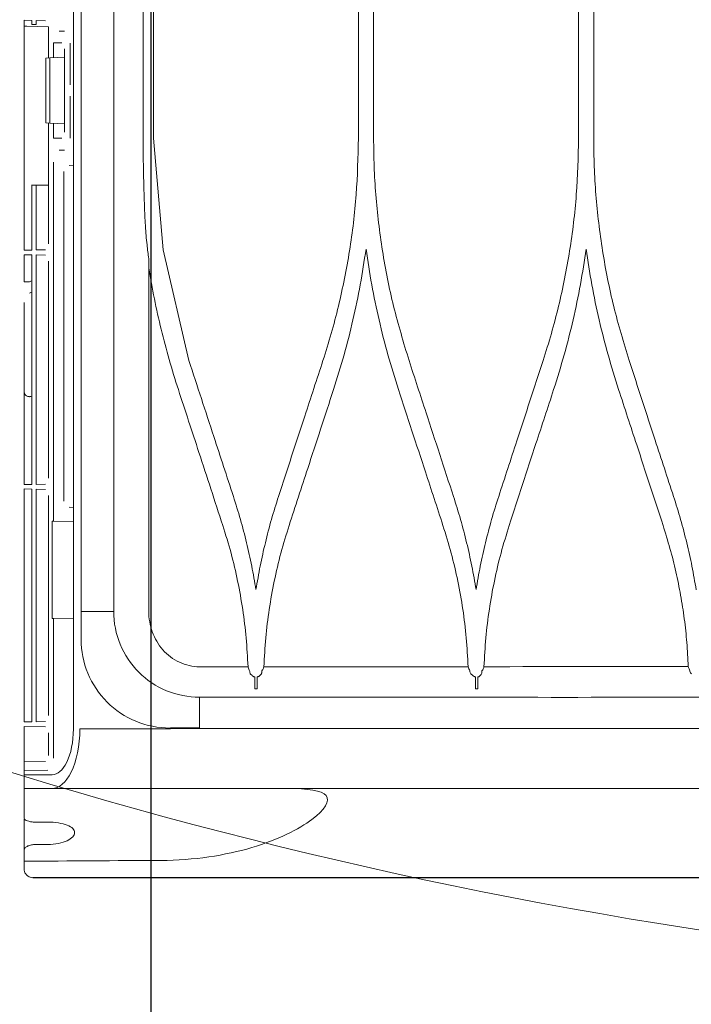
# Model space of a CAD drawing. Header units: inches. Extents: x 0 to 77643, y -44170 to 0.
# Tile 98 of 159: x 71977 to 71989, y -38240 to -38223. Entities that reach past the tile are written whole.
import ezdxf

# ---------------------------------------------------------------- set-up
doc = ezdxf.new("R2010")
doc.units = ezdxf.units.IN
doc.header["$MEASUREMENT"] = 0
doc.layers.get('0').update_dxf_attribs({"lineweight": 0})
doc.layers.get('Defpoints').update_dxf_attribs({"lineweight": 0})
for name, color, linetype, lineweight in [('p--drzwi', 125, 'Continuous', 0), ('p--klimatyzator', 30, 'Continuous', 15), ('p--wymiary-1-50', 5, 'Continuous', 0)]:
    doc.layers.add(name, color=color, linetype=linetype, lineweight=lineweight)
doc.styles.add('1-50', font='arial.ttf', dxfattribs={"width": 0.75, "height": 12.5})
doc.dimstyles.new('1-50', dxfattribs={"dimtxt": 12.5, "dimasz": 5, "dimexe": 5, "dimexo": 5, "dimgap": 0.09, "dimtad": 0, "dimdsep": 46, "dimtxsty": '1-50', "dimblk": 'OBLIQUE', "dimcen": 0.09, "dimadec": 0, "dimazin": 0, "dimtfac": 1, "dimtdec": 4, "dimtix": 1, "dimtofl": 0, "dimtmove": 2, "dimatfit": 3, "dimldrblk": 'OBLIQUE', "dimfxl": 5, "dimfxlon": 1, "dimtvp": 0.8, "dimtolj": 1, "dimtzin": 0, "dimarcsym": 0})

# ---------------------------------------------------------------- blocks, each defined once
blk = doc.blocks.new('drzwi-90-100')
blk.add_arc((10.8, 3.225), 84.153, 359.52334, 90.47666)
blk = doc.blocks.new('_OBLIQUE')
at = {"color": 0, "linetype": 'ByBlock', "lineweight": -2}
for p, q in [((-0.5, -0.5), (0.5, 0.5)), ((0, 0), (0, 0))]:
    blk.add_line(p, q, dxfattribs=at)
blk = doc.blocks.new('*D1827')
at = {"layer": 'Defpoints', "color": 0}
for p in [(71526.912, -38105.971), (71997.121, -38105.971), (71588.357, -38366.071)]:
    blk.add_point(p, dxfattribs=at)
at = {"layer": 'p--wymiary-1-50', "color": 0, "linetype": 'Continuous', "lineweight": -2}
for p, q in [((71531.912, -38105.971), (71521.912, -38105.971)), ((71526.912, -38366.071), (71526.912, -38105.971)), ((71531.912, -38366.071), (71521.912, -38366.071))]:
    blk.add_line(p, q, dxfattribs=at)
at = {"layer": 'p--wymiary-1-50', "color": 0, "lineweight": -2, "xscale": 5, "yscale": 5, "zscale": 5}
for p, rotation in [((71526.912, -38105.971), 90), ((71526.912, -38366.071), 270)]:
    blk.add_blockref('_OBLIQUE', p, dxfattribs=dict(at, rotation=rotation))
at = {"layer": 'p--wymiary-1-50', "color": 0, "linetype": 'Continuous', "ltscale": 12, "insert": (71516.702, -38236.021), "char_height": 12.5, "attachment_point": 5, "rotation": 90, "style": '1-50'}
blk.add_mtext('\\A1;260.1', dxfattribs=at)
blk = doc.blocks.new('*D1945')
at = {"layer": 'Defpoints', "color": 0}
for p in [(71979.561, -38144.421), (71997.121, -38144.421), (71997.121, -38244.421)]:
    blk.add_point(p, dxfattribs=at)
at = {"layer": 'p--wymiary-1-50', "color": 0, "linetype": 'Continuous', "lineweight": -2}
for p, q in [((71984.561, -38144.421), (71974.561, -38144.421)), ((71979.561, -38244.421), (71979.561, -38144.421)), ((71984.561, -38244.421), (71974.561, -38244.421))]:
    blk.add_line(p, q, dxfattribs=at)
at = {"layer": 'p--wymiary-1-50', "color": 0, "lineweight": -2, "xscale": 5, "yscale": 5, "zscale": 5}
for p, rotation in [((71979.561, -38144.421), 90), ((71979.561, -38244.421), 270)]:
    blk.add_blockref('_OBLIQUE', p, dxfattribs=dict(at, rotation=rotation))
at = {"layer": 'p--wymiary-1-50', "color": 0, "linetype": 'Continuous', "ltscale": 12, "insert": (71969.351, -38194.421), "char_height": 12.5, "attachment_point": 5, "rotation": 90, "style": '1-50'}
blk.add_mtext('\\A1;100', dxfattribs=at)
blk = doc.blocks.new('A$C66B7A3C4')
at = {"layer": 'p--klimatyzator', "lineweight": 15}
for p, q in [((18.684, 82.346), (18.684, 4.654)), ((18.114, 43.5), (18.114, 4.654)), ((18.818, 43.5), (18.818, 2.6)), ((9.723, 12.923), (9.723, 17.499)), ((9.988, 17.499), (9.988, 12.923)), ((13.571, 12.923), (13.571, 17.499)), ((13.836, 17.499), (13.836, 12.923)), ((17.419, 12.923), (17.419, 17.499)), ((17.599, 17.499), (17.599, 12.923)), ((19.304, 14.975), (19.472, 14.978)), ((19.472, 14.978), (19.472, 14.907)), ((19.544, 14.98), (19.681, 14.982)), ((19.544, 14.907), (19.544, 14.98)), ((19.681, 14.878), (19.681, 14.982)), ((19.255, 14.871), (19.26, 14.871)), ((19.255, 14.322), (19.255, 14.871)), ((19.63, 14.878), (19.26, 14.871)), ((19.472, 14.907), (19.544, 14.907)), ((19.63, 14.878), (19.681, 14.878)), ((19.681, 14.878), (19.681, 11.069)), ((18.974, 14.795), (19.07, 14.795)), ((18.877, 13.854), (18.877, 14.585)), ((18.974, 13.026), (18.974, 14.484)), ((19.022, 14.587), (19.167, 14.587)), ((19.167, 14.327), (19.167, 14.587)), ((18.974, 14.337), (19.228, 14.324)), ((19.228, 14.324), (19.302, 14.32)), ((19.228, 13.186), (19.228, 14.324)), ((19.302, 14.32), (19.302, 13.19)), ((18.877, 12.924), (18.877, 13.655)), ((19.228, 13.186), (18.974, 13.172)), ((19.167, 12.923), (19.167, 13.183)), ((19.302, 13.19), (19.228, 13.186)), ((19.255, 11.077), (19.255, 13.187)), ((17.419, 12.923), (17.252, 10.971)), ((19.167, 12.923), (19.022, 12.923)), ((19.07, 12.715), (18.974, 12.715)), ((18.818, 12.45), (18.892, 12.444)), ((19.167, 6.233), (19.167, 12.505)), ((18.987, 12.34), (18.987, 6.582)), ((19.424, 12.099), (19.26, 12.099)), ((19.472, 12.099), (19.424, 12.099)), ((19.544, 12.099), (19.472, 12.099)), ((19.472, 12.099), (19.472, 10.969)), ((19.544, 12.099), (19.549, 12.099)), ((19.544, 10.968), (19.544, 12.099)), ((19.681, 10.965), (19.681, 11.069)), ((17.252, 10.971), (16.799, 9.036)), ((19.472, 10.969), (19.304, 10.972)), ((19.304, 10.881), (19.472, 10.884)), ((19.472, 10.884), (19.472, 6.874)), ((19.681, 10.965), (19.544, 10.968)), ((19.544, 10.885), (19.681, 10.887)), ((19.544, 6.873), (19.544, 10.885)), ((19.681, 10.887), (19.681, 10.411)), ((17.501, 4.653), (17.501, 10.817)), ((19.255, 6.982), (19.255, 10.776)), ((19.588, 10.411), (19.549, 10.433)), ((19.588, 10.411), (19.681, 10.411)), ((19.588, 10.213), (19.549, 10.235)), ((19.681, 9.542), (19.681, 10.05)), ((19.681, 7.129), (19.681, 8.482)), ((19.681, 7.129), (19.681, 6.975)), ((19.681, 6.871), (19.681, 6.975)), ((19.472, 6.874), (19.304, 6.877)), ((19.304, 6.786), (19.472, 6.789)), ((19.472, 6.789), (19.472, 2.725)), ((19.681, 6.87), (19.544, 6.873)), ((19.544, 6.79), (19.681, 6.793)), ((19.544, 2.724), (19.544, 6.79)), ((19.681, 6.871), (19.681, 6.87)), ((19.681, 6.793), (19.681, 6.689)), ((19.255, 2.833), (19.255, 6.681)), ((19.681, 6.689), (19.681, 2.826)), ((18.818, 6.472), (18.892, 6.478)), ((18.818, 6.227), (19.167, 6.233)), ((19.167, 6.233), (19.188, 6.233)), ((19.188, 6.233), (19.188, 4.529)), ((19.167, 4.529), (18.818, 4.535)), ((19.188, 4.529), (19.167, 4.529)), ((19.167, 2.089), (19.167, 4.529)), ((11.789, 3.51), (11.788, 3.302)), ((15.645, 3.51), (15.644, 3.302)), ((19.681, 2.722), (19.681, 2.826)), ((17.135, 2.61), (17.135, 2.616)), ((19.472, 2.725), (19.304, 2.728)), ((19.304, 2.638), (19.681, 2.645)), ((19.681, 2.722), (19.544, 2.724)), ((19.681, 2.541), (19.681, 2.645)), ((19.255, 2.136), (19.255, 2.533)), ((19.681, 2.541), (19.681, 2.129)), ((19.681, 2.025), (19.681, 2.129)), ((19.681, 2.025), (19.304, 2.032)), ((19.681, 2.025), (19.681, 1.872)), ((19.681, 2.025), (19.681, 2.025)), ((19.192, 1.799), (19.681, 1.799)), ((19.681, 1.872), (19.263, 1.879)), ((19.681, 1.872), (19.681, 1.799)), ((19.681, 1.799), (19.681, 1.56)), ((19.192, 1.56), (19.681, 1.56)), ((19.681, 1.026), (19.681, 0.748)), ((19.681, 0.748), (19.681, 0.484)), ((19.681, 0.29), (19.681, 0.339)), ((19.681, 0.29), (19.681, 0.265))]:
    blk.add_line(p, q, dxfattribs=at)
for points, knots in [([(9.103, 9.036), (9.198, 9.351), (9.293, 9.665), (9.372, 9.984), (9.452, 10.303), (9.515, 10.628), (9.567, 10.953), (9.592, 11.116), (9.615, 11.28), (9.635, 11.444), (9.654, 11.607), (9.671, 11.771), (9.684, 11.935), (9.697, 12.099), (9.707, 12.264), (9.713, 12.428), (9.719, 12.593), (9.721, 12.758), (9.723, 12.923)], [0, 0, 0, 0, 1, 1, 1, 2, 2, 2, 3, 3, 3, 4, 4, 4, 5, 5, 5, 6, 6, 6, 6]), ([(9.988, 12.923), (9.995, 12.593), (10.003, 12.264), (10.027, 11.936), (10.051, 11.608), (10.092, 11.28), (10.144, 10.954), (10.17, 10.792), (10.199, 10.63), (10.231, 10.468), (10.264, 10.307), (10.299, 10.146), (10.338, 9.987), (10.376, 9.827), (10.418, 9.667), (10.463, 9.509), (10.509, 9.351), (10.558, 9.194), (10.608, 9.036)], [0, 0, 0, 0, 1, 1, 1, 2, 2, 2, 3, 3, 3, 4, 4, 4, 5, 5, 5, 6, 6, 6, 6]), ([(12.951, 9.036), (13.046, 9.351), (13.141, 9.666), (13.22, 9.986), (13.3, 10.305), (13.363, 10.629), (13.415, 10.955), (13.44, 11.118), (13.463, 11.281), (13.483, 11.445), (13.502, 11.609), (13.518, 11.772), (13.532, 11.936), (13.545, 12.1), (13.555, 12.265), (13.561, 12.429), (13.567, 12.593), (13.569, 12.758), (13.571, 12.923)], [0, 0, 0, 0, 1, 1, 1, 2, 2, 2, 3, 3, 3, 4, 4, 4, 5, 5, 5, 6, 6, 6, 6]), ([(13.836, 12.923), (13.844, 12.594), (13.851, 12.265), (13.875, 11.937), (13.899, 11.609), (13.94, 11.281), (13.992, 10.956), (14.018, 10.793), (14.047, 10.631), (14.08, 10.469), (14.112, 10.308), (14.147, 10.147), (14.186, 9.987), (14.225, 9.827), (14.266, 9.667), (14.311, 9.509), (14.357, 9.351), (14.406, 9.194), (14.456, 9.036)], [0, 0, 0, 0, 1, 1, 1, 2, 2, 2, 3, 3, 3, 4, 4, 4, 5, 5, 5, 6, 6, 6, 6]), ([(17.599, 12.923), (17.599, 12.907), (17.599, 12.891), (17.599, 12.876), (17.599, 12.778), (17.598, 12.679), (17.597, 12.581), (17.596, 12.501), (17.595, 12.421), (17.594, 12.34)], [0, 0, 0, 0, 1, 1, 1, 2, 2, 2, 3, 3, 3, 3]), ([(17.594, 12.34), (17.593, 12.288), (17.592, 12.236), (17.59, 12.183), (17.587, 12.066), (17.584, 11.949), (17.58, 11.831), (17.575, 11.716), (17.571, 11.601), (17.565, 11.486)], [0, 0, 0, 0, 1, 1, 1, 2, 2, 2, 3, 3, 3, 3]), ([(17.565, 11.486), (17.563, 11.452), (17.562, 11.417), (17.559, 11.383), (17.553, 11.275), (17.545, 11.167), (17.532, 11.06)], [0, 0, 0, 0, 1, 1, 1, 2, 2, 2, 2]), ([(9.855, 10.985), (9.824, 10.778), (9.792, 10.57), (9.755, 10.363), (9.718, 10.156), (9.674, 9.951), (9.627, 9.746), (9.579, 9.542), (9.528, 9.338), (9.471, 9.135), (9.413, 8.932), (9.35, 8.731), (9.287, 8.53)], [0, 0, 0, 0, 1, 1, 1, 2, 2, 2, 3, 3, 3, 4, 4, 4, 4]), ([(10.423, 8.53), (10.36, 8.732), (10.297, 8.934), (10.239, 9.138), (10.182, 9.341), (10.131, 9.545), (10.083, 9.75), (10.036, 9.954), (9.993, 10.16), (9.955, 10.366), (9.918, 10.572), (9.887, 10.779), (9.855, 10.985)], [0, 0, 0, 0, 1, 1, 1, 2, 2, 2, 3, 3, 3, 4, 4, 4, 4]), ([(13.703, 10.984), (13.672, 10.776), (13.641, 10.569), (13.603, 10.363), (13.566, 10.157), (13.522, 9.952), (13.475, 9.747), (13.428, 9.542), (13.376, 9.338), (13.319, 9.136), (13.262, 8.933), (13.199, 8.732), (13.136, 8.53)], [0, 0, 0, 0, 1, 1, 1, 2, 2, 2, 3, 3, 3, 4, 4, 4, 4]), ([(14.271, 8.53), (14.208, 8.732), (14.145, 8.933), (14.087, 9.136), (14.03, 9.339), (13.979, 9.542), (13.931, 9.747), (13.884, 9.952), (13.841, 10.157), (13.803, 10.363), (13.766, 10.569), (13.735, 10.776), (13.703, 10.984)], [0, 0, 0, 0, 1, 1, 1, 2, 2, 2, 3, 3, 3, 4, 4, 4, 4]), ([(17.501, 10.653), (17.47, 10.474), (17.439, 10.294), (17.403, 10.116), (17.368, 9.938), (17.327, 9.76), (17.284, 9.583), (17.241, 9.406), (17.195, 9.23), (17.144, 9.055), (17.094, 8.879), (17.039, 8.704), (16.984, 8.53)], [0, 0, 0, 0, 1, 1, 1, 2, 2, 2, 3, 3, 3, 4, 4, 4, 4]), ([(19.681, 9.542), (19.681, 9.474), (19.681, 9.407), (19.681, 9.34), (19.681, 9.273), (19.681, 9.208), (19.681, 9.144), (19.681, 9.081), (19.681, 9.021), (19.681, 8.965), (19.681, 8.908), (19.681, 8.855), (19.681, 8.807), (19.681, 8.759), (19.681, 8.716), (19.681, 8.678), (19.681, 8.64), (19.681, 8.608), (19.681, 8.582), (19.681, 8.555), (19.681, 8.536), (19.681, 8.522), (19.681, 8.509), (19.681, 8.502), (19.681, 8.502)], [0, 0, 0, 0, 1, 1, 1, 2, 2, 2, 3, 3, 3, 4, 4, 4, 5, 5, 5, 6, 6, 6, 7, 7, 7, 8, 8, 8, 8]), ([(8.327, 6.664), (8.434, 6.991), (8.541, 7.318), (8.648, 7.645), (8.724, 7.877), (8.8, 8.109), (8.876, 8.341), (8.951, 8.573), (9.027, 8.804), (9.103, 9.036)], [0, 0, 0, 0, 1, 1, 1, 2, 2, 2, 3, 3, 3, 3]), ([(10.608, 9.036), (10.684, 8.803), (10.761, 8.569), (10.837, 8.335), (10.914, 8.101), (10.99, 7.868), (11.067, 7.634), (11.173, 7.311), (11.278, 6.987), (11.384, 6.664)], [0, 0, 0, 0, 1, 1, 1, 2, 2, 2, 3, 3, 3, 3]), ([(12.175, 6.664), (12.254, 6.908), (12.334, 7.151), (12.414, 7.395), (12.493, 7.638), (12.573, 7.882), (12.653, 8.125), (12.752, 8.429), (12.851, 8.733), (12.951, 9.036)], [0, 0, 0, 0, 1, 1, 1, 2, 2, 2, 3, 3, 3, 3]), ([(14.456, 9.036), (14.562, 8.712), (14.668, 8.388), (14.774, 8.064), (14.85, 7.831), (14.927, 7.598), (15.003, 7.364), (15.08, 7.131), (15.156, 6.898), (15.232, 6.664)], [0, 0, 0, 0, 1, 1, 1, 2, 2, 2, 3, 3, 3, 3]), ([(16.022, 6.664), (16.136, 7.012), (16.25, 7.36), (16.364, 7.708), (16.437, 7.93), (16.509, 8.151), (16.581, 8.372), (16.654, 8.594), (16.726, 8.815), (16.799, 9.036)], [0, 0, 0, 0, 1, 1, 1, 2, 2, 2, 3, 3, 3, 3]), ([(9.287, 8.53), (9.182, 8.208), (9.077, 7.886), (8.971, 7.564), (8.894, 7.33), (8.818, 7.095), (8.741, 6.861), (8.664, 6.627), (8.588, 6.392), (8.511, 6.158)], [0, 0, 0, 0, 1, 1, 1, 2, 2, 2, 3, 3, 3, 3]), ([(11.2, 6.158), (11.122, 6.396), (11.044, 6.634), (10.966, 6.872), (10.888, 7.111), (10.81, 7.349), (10.732, 7.587), (10.629, 7.901), (10.526, 8.216), (10.423, 8.53)], [0, 0, 0, 0, 1, 1, 1, 2, 2, 2, 3, 3, 3, 3]), ([(13.136, 8.53), (13.057, 8.29), (12.979, 8.051), (12.9, 7.811), (12.822, 7.572), (12.743, 7.332), (12.665, 7.092), (12.563, 6.781), (12.461, 6.469), (12.359, 6.158)], [0, 0, 0, 0, 1, 1, 1, 2, 2, 2, 3, 3, 3, 3]), ([(15.047, 6.158), (14.939, 6.489), (14.83, 6.821), (14.722, 7.153), (14.647, 7.382), (14.572, 7.612), (14.496, 7.841), (14.421, 8.071), (14.346, 8.3), (14.271, 8.53)], [0, 0, 0, 0, 1, 1, 1, 2, 2, 2, 3, 3, 3, 3]), ([(16.984, 8.53), (16.864, 8.164), (16.744, 7.798), (16.624, 7.432), (16.555, 7.219), (16.485, 7.007), (16.416, 6.795), (16.346, 6.582), (16.277, 6.37), (16.207, 6.158)], [0, 0, 0, 0, 1, 1, 1, 2, 2, 2, 3, 3, 3, 3]), ([(19.549, 8.414), (19.549, 8.415), (19.55, 8.414), (19.551, 8.414), (19.557, 8.411), (19.563, 8.409), (19.569, 8.408), (19.575, 8.407), (19.582, 8.406), (19.588, 8.406), (19.595, 8.406), (19.601, 8.407), (19.607, 8.408), (19.613, 8.409), (19.619, 8.411), (19.625, 8.414), (19.636, 8.419), (19.646, 8.426), (19.654, 8.435), (19.663, 8.444), (19.669, 8.454), (19.674, 8.466), (19.679, 8.477), (19.681, 8.489), (19.681, 8.502)], [0, 0, 0, 0, 1, 1, 1, 2, 2, 2, 3, 3, 3, 4, 4, 4, 5, 5, 5, 6, 6, 6, 7, 7, 7, 8, 8, 8, 8]), ([(7.931, 5.031), (7.955, 5.169), (7.978, 5.306), (8.005, 5.443), (8.033, 5.58), (8.063, 5.716), (8.096, 5.852), (8.129, 5.988), (8.164, 6.124), (8.203, 6.259), (8.242, 6.395), (8.285, 6.529), (8.327, 6.664)], [0, 0, 0, 0, 1, 1, 1, 2, 2, 2, 3, 3, 3, 4, 4, 4, 4]), ([(11.384, 6.664), (11.426, 6.53), (11.469, 6.396), (11.507, 6.261), (11.546, 6.127), (11.581, 5.991), (11.614, 5.855), (11.647, 5.719), (11.678, 5.583), (11.705, 5.446), (11.732, 5.309), (11.756, 5.172), (11.779, 5.034)], [0, 0, 0, 0, 1, 1, 1, 2, 2, 2, 3, 3, 3, 4, 4, 4, 4]), ([(11.779, 5.034), (11.803, 5.171), (11.826, 5.309), (11.854, 5.445), (11.881, 5.582), (11.911, 5.719), (11.944, 5.854), (11.977, 5.99), (12.012, 6.126), (12.051, 6.26), (12.09, 6.396), (12.132, 6.53), (12.175, 6.664)], [0, 0, 0, 0, 1, 1, 1, 2, 2, 2, 3, 3, 3, 4, 4, 4, 4]), ([(15.232, 6.664), (15.275, 6.53), (15.317, 6.396), (15.356, 6.261), (15.394, 6.127), (15.43, 5.991), (15.463, 5.855), (15.495, 5.72), (15.526, 5.583), (15.553, 5.447), (15.58, 5.31), (15.604, 5.172), (15.627, 5.035)], [0, 0, 0, 0, 1, 1, 1, 2, 2, 2, 3, 3, 3, 4, 4, 4, 4]), ([(15.627, 5.035), (15.651, 5.172), (15.674, 5.31), (15.701, 5.446), (15.729, 5.583), (15.759, 5.719), (15.792, 5.855), (15.825, 5.991), (15.86, 6.126), (15.899, 6.261), (15.938, 6.396), (15.98, 6.53), (16.022, 6.664)], [0, 0, 0, 0, 1, 1, 1, 2, 2, 2, 3, 3, 3, 4, 4, 4, 4]), ([(8.511, 6.158), (8.469, 6.023), (8.427, 5.889), (8.389, 5.753), (8.351, 5.619), (8.317, 5.483), (8.286, 5.346), (8.255, 5.21), (8.228, 5.074), (8.203, 4.937), (8.179, 4.8), (8.157, 4.662), (8.139, 4.524), (8.121, 4.386), (8.106, 4.247), (8.095, 4.109), (8.084, 3.97), (8.077, 3.83), (8.07, 3.691)], [0, 0, 0, 0, 1, 1, 1, 2, 2, 2, 3, 3, 3, 4, 4, 4, 5, 5, 5, 6, 6, 6, 6]), ([(11.641, 3.688), (11.632, 3.856), (11.623, 4.025), (11.608, 4.192), (11.593, 4.359), (11.572, 4.526), (11.547, 4.692), (11.522, 4.857), (11.493, 5.022), (11.459, 5.185), (11.425, 5.349), (11.387, 5.513), (11.343, 5.674), (11.299, 5.836), (11.249, 5.997), (11.2, 6.158)], [0, 0, 0, 0, 1, 1, 1, 2, 2, 2, 3, 3, 3, 4, 4, 4, 5, 5, 5, 5]), ([(12.359, 6.158), (12.309, 5.997), (12.259, 5.835), (12.215, 5.673), (12.171, 5.511), (12.133, 5.347), (12.099, 5.183), (12.065, 5.019), (12.036, 4.854), (12.011, 4.689), (11.986, 4.524), (11.965, 4.357), (11.95, 4.191), (11.936, 4.023), (11.927, 3.856), (11.918, 3.688)], [0, 0, 0, 0, 1, 1, 1, 2, 2, 2, 3, 3, 3, 4, 4, 4, 5, 5, 5, 5]), ([(15.488, 3.687), (15.479, 3.855), (15.471, 4.023), (15.456, 4.191), (15.441, 4.358), (15.42, 4.524), (15.395, 4.69), (15.37, 4.856), (15.341, 5.02), (15.307, 5.184), (15.273, 5.348), (15.235, 5.512), (15.191, 5.673), (15.147, 5.836), (15.097, 5.997), (15.047, 6.158)], [0, 0, 0, 0, 1, 1, 1, 2, 2, 2, 3, 3, 3, 4, 4, 4, 5, 5, 5, 5]), ([(16.207, 6.158), (16.157, 5.996), (16.107, 5.835), (16.063, 5.672), (16.019, 5.51), (15.981, 5.347), (15.947, 5.182), (15.913, 5.018), (15.884, 4.854), (15.859, 4.688), (15.834, 4.523), (15.813, 4.357), (15.799, 4.19), (15.784, 4.023), (15.775, 3.855), (15.766, 3.687)], [0, 0, 0, 0, 1, 1, 1, 2, 2, 2, 3, 3, 3, 4, 4, 4, 5, 5, 5, 5]), ([(17.501, 4.653), (17.501, 4.532), (17.48, 4.41), (17.439, 4.296), (17.397, 4.182), (17.335, 4.075), (17.255, 3.984), (17.215, 3.938), (17.17, 3.897), (17.122, 3.86), (17.073, 3.823), (17.021, 3.791), (16.966, 3.765), (16.911, 3.74), (16.853, 3.72), (16.794, 3.707), (16.735, 3.694), (16.674, 3.687), (16.613, 3.687)], [0, 0, 0, 0, 1, 1, 1, 2, 2, 2, 3, 3, 3, 4, 4, 4, 5, 5, 5, 6, 6, 6, 6]), ([(18.114, 4.654), (18.114, 4.458), (18.075, 4.259), (18, 4.079), (17.925, 3.898), (17.815, 3.73), (17.676, 3.592), (17.537, 3.453), (17.371, 3.343), (17.189, 3.268), (17.007, 3.193), (16.812, 3.156), (16.615, 3.156)], [0, 0, 0, 0, 1, 1, 1, 2, 2, 2, 3, 3, 3, 4, 4, 4, 4]), ([(18.684, 4.654), (18.684, 4.518), (18.684, 4.383), (18.684, 4.247), (18.684, 4.22), (18.684, 4.193), (18.685, 4.165)], [0, 0, 0, 0, 1, 1, 1, 2, 2, 2, 2]), ([(18.685, 4.165), (18.685, 3.762), (18.518, 3.357), (18.231, 3.07), (18.087, 2.926), (17.915, 2.811), (17.729, 2.734), (17.542, 2.657), (17.337, 2.616), (17.135, 2.616)], [0, 0, 0, 0, 1, 1, 1, 2, 2, 2, 3, 3, 3, 3]), ([(11.661, 3.636), (11.662, 3.634), (11.664, 3.632), (11.666, 3.63), (11.668, 3.629), (11.67, 3.629), (11.672, 3.628)], [0, 0, 0, 0, 1, 1, 1, 2, 2, 2, 2]), ([(15.507, 3.639), (15.508, 3.637), (15.51, 3.635), (15.513, 3.633), (15.514, 3.632), (15.516, 3.631), (15.518, 3.63)], [0, 0, 0, 0, 1, 1, 1, 2, 2, 2, 2]), ([(15.766, 3.687), (15.765, 3.684), (15.764, 3.681), (15.762, 3.677), (15.754, 3.656), (15.746, 3.635), (15.738, 3.614)], [0, 0, 0, 0, 1, 1, 1, 2, 2, 2, 2]), ([(8.041, 3.607), (8.039, 3.599), (8.036, 3.59), (8.031, 3.582), (8.027, 3.576), (8.022, 3.57), (8.016, 3.565)], [0, 0, 0, 0, 1, 1, 1, 2, 2, 2, 2]), ([(11.694, 3.545), (11.689, 3.549), (11.686, 3.555), (11.683, 3.561), (11.682, 3.564), (11.681, 3.568), (11.681, 3.572)], [0, 0, 0, 0, 1, 1, 1, 2, 2, 2, 2]), ([(11.722, 3.521), (11.717, 3.525), (11.713, 3.529), (11.708, 3.533), (11.703, 3.537), (11.699, 3.541), (11.694, 3.545)], [0, 0, 0, 0, 1, 1, 1, 2, 2, 2, 2]), ([(11.751, 3.51), (11.746, 3.51), (11.742, 3.511), (11.738, 3.512), (11.735, 3.513), (11.731, 3.514), (11.728, 3.516), (11.726, 3.517), (11.724, 3.519), (11.722, 3.521)], [0, 0, 0, 0, 1, 1, 1, 2, 2, 2, 3, 3, 3, 3]), ([(11.829, 3.526), (11.825, 3.523), (11.82, 3.519), (11.815, 3.517), (11.811, 3.514), (11.806, 3.513), (11.802, 3.512), (11.798, 3.511), (11.793, 3.51), (11.789, 3.51)], [0, 0, 0, 0, 1, 1, 1, 2, 2, 2, 3, 3, 3, 3]), ([(11.866, 3.559), (11.86, 3.554), (11.854, 3.548), (11.848, 3.543), (11.842, 3.537), (11.835, 3.532), (11.829, 3.526)], [0, 0, 0, 0, 1, 1, 1, 2, 2, 2, 2]), ([(11.888, 3.597), (11.887, 3.589), (11.883, 3.581), (11.878, 3.573), (11.875, 3.568), (11.871, 3.563), (11.866, 3.559)], [0, 0, 0, 0, 1, 1, 1, 2, 2, 2, 2]), ([(15.542, 3.55), (15.537, 3.554), (15.533, 3.56), (15.531, 3.566), (15.529, 3.571), (15.527, 3.576), (15.527, 3.581)], [0, 0, 0, 0, 1, 1, 1, 2, 2, 2, 2]), ([(15.573, 3.522), (15.568, 3.527), (15.563, 3.532), (15.558, 3.536), (15.553, 3.541), (15.547, 3.545), (15.542, 3.55)], [0, 0, 0, 0, 1, 1, 1, 2, 2, 2, 2]), ([(15.605, 3.51), (15.6, 3.51), (15.596, 3.511), (15.592, 3.512), (15.588, 3.513), (15.584, 3.515), (15.581, 3.517), (15.578, 3.518), (15.575, 3.52), (15.573, 3.522)], [0, 0, 0, 0, 1, 1, 1, 2, 2, 2, 3, 3, 3, 3]), ([(15.681, 3.524), (15.678, 3.521), (15.673, 3.518), (15.668, 3.515), (15.664, 3.514), (15.66, 3.512), (15.655, 3.511), (15.652, 3.511), (15.649, 3.51), (15.646, 3.51)], [0, 0, 0, 0, 1, 1, 1, 2, 2, 2, 3, 3, 3, 3]), ([(15.716, 3.554), (15.71, 3.549), (15.704, 3.544), (15.699, 3.539), (15.693, 3.534), (15.687, 3.529), (15.681, 3.524)], [0, 0, 0, 0, 1, 1, 1, 2, 2, 2, 2]), ([(15.735, 3.588), (15.733, 3.58), (15.73, 3.572), (15.726, 3.565), (15.723, 3.561), (15.72, 3.558), (15.716, 3.554)], [0, 0, 0, 0, 1, 1, 1, 2, 2, 2, 2]), ([(16.615, 3.156), (15.347, 3.156), (14.078, 3.155), (12.818, 3.154), (11.558, 3.153), (10.305, 3.152), (9.074, 3.153), (8.459, 3.154), (7.848, 3.155), (7.243, 3.156), (6.638, 3.157), (6.041, 3.156), (5.448, 3.162), (4.856, 3.167), (4.271, 3.169), (3.674, 3.174), (3.077, 3.178), (2.465, 3.183), (1.836, 3.185)], [0, 0, 0, 0, 1, 1, 1, 2, 2, 2, 3, 3, 3, 4, 4, 4, 5, 5, 5, 6, 6, 6, 6]), ([(1.327, 2.61), (1.494, 2.61), (1.666, 2.61), (1.834, 2.61), (2.002, 2.61), (2.169, 2.61), (2.335, 2.61), (2.666, 2.61), (2.993, 2.61), (3.316, 2.61), (3.964, 2.61), (4.601, 2.61), (5.237, 2.61), (5.874, 2.61), (6.511, 2.61), (7.157, 2.61), (7.803, 2.61), (8.456, 2.61), (9.114, 2.61), (10.432, 2.61), (11.769, 2.61), (13.107, 2.61), (14.446, 2.61), (15.789, 2.61), (17.135, 2.61)], [0, 0, 0, 0, 1, 1, 1, 2, 2, 2, 3, 3, 3, 4, 4, 4, 5, 5, 5, 6, 6, 6, 7, 7, 7, 8, 8, 8, 8]), ([(17.135, 2.616), (17.126, 2.617), (17.116, 2.617), (17.106, 2.617), (16.943, 2.617), (16.78, 2.617), (16.616, 2.617)], [0, 0, 0, 0, 1, 1, 1, 2, 2, 2, 2]), ([(17.123, 2.6), (17.457, 2.6), (17.792, 2.6), (18.126, 2.6), (18.319, 2.6), (18.513, 2.6), (18.706, 2.6)], [0, 0, 0, 0, 1, 1, 1, 2, 2, 2, 2]), ([(18.706, 2.6), (18.706, 2.31), (18.765, 2.033), (18.857, 1.846), (18.949, 1.66), (19.07, 1.56), (19.192, 1.56)], [0, 0, 0, 0, 1, 1, 1, 2, 2, 2, 2]), ([(18.818, 2.6), (18.818, 2.377), (18.863, 2.163), (18.934, 2.02), (19.005, 1.876), (19.098, 1.799), (19.192, 1.799)], [0, 0, 0, 0, 1, 1, 1, 2, 2, 2, 2]), ([(19.192, 1.56), (18.112, 1.56), (17.032, 1.56), (15.955, 1.56), (14.877, 1.56), (13.802, 1.56), (12.728, 1.56), (11.655, 1.56), (10.581, 1.56), (9.521, 1.56), (8.46, 1.56), (7.417, 1.56), (6.39, 1.56)], [0, 0, 0, 0, 1, 1, 1, 2, 2, 2, 3, 3, 3, 4, 4, 4, 4]), ([(11.751, 1.56), (11.747, 1.56), (11.742, 1.56), (11.738, 1.56), (11.721, 1.56), (11.702, 1.56), (11.683, 1.56), (11.664, 1.56), (11.645, 1.56), (11.627, 1.56), (11.61, 1.56), (11.593, 1.56), (11.578, 1.56), (11.562, 1.56), (11.549, 1.56), (11.538, 1.56)], [0, 0, 0, 0, 1, 1, 1, 2, 2, 2, 3, 3, 3, 4, 4, 4, 5, 5, 5, 5]), ([(15.085, 1.56), (14.711, 1.56), (14.475, 1.528), (14.402, 1.436), (14.329, 1.343), (14.421, 1.189), (14.648, 1.019), (14.875, 0.849), (15.24, 0.664), (15.701, 0.527), (16.161, 0.391), (16.716, 0.305), (17.289, 0.303)], [0, 0, 0, 0, 1, 1, 1, 2, 2, 2, 3, 3, 3, 4, 4, 4, 4]), ([(19.681, 1.046), (19.681, 1.074), (19.681, 1.101), (19.681, 1.127), (19.681, 1.2), (19.681, 1.266), (19.681, 1.322), (19.681, 1.377), (19.681, 1.423), (19.681, 1.459), (19.681, 1.494), (19.681, 1.52), (19.681, 1.536), (19.681, 1.553), (19.681, 1.56), (19.681, 1.56)], [0, 0, 0, 0, 1, 1, 1, 2, 2, 2, 3, 3, 3, 4, 4, 4, 5, 5, 5, 5]), ([(19.473, 0.971), (19.495, 0.971), (19.518, 0.972), (19.539, 0.975), (19.56, 0.977), (19.58, 0.981), (19.597, 0.986), (19.615, 0.991), (19.631, 0.997), (19.643, 1.003), (19.657, 1.01), (19.667, 1.018), (19.673, 1.026), (19.679, 1.032), (19.681, 1.04), (19.681, 1.046)], [0, 0, 0, 0, 1, 1, 1, 2, 2, 2, 3, 3, 3, 4, 4, 4, 5, 5, 5, 5]), ([(19.265, 0.972), (19.136, 0.973), (19.012, 0.953), (18.927, 0.919), (18.842, 0.885), (18.797, 0.837), (18.797, 0.788), (18.798, 0.738), (18.844, 0.688), (18.929, 0.648), (19.013, 0.609), (19.136, 0.583), (19.265, 0.582)], [0, 0, 0, 0, 1, 1, 1, 2, 2, 2, 3, 3, 3, 4, 4, 4, 4]), ([(19.681, 0.484), (19.681, 0.496), (19.677, 0.508), (19.668, 0.519), (19.658, 0.53), (19.645, 0.54), (19.627, 0.549), (19.61, 0.557), (19.589, 0.565), (19.566, 0.57), (19.546, 0.575), (19.522, 0.578), (19.499, 0.58), (19.49, 0.58), (19.482, 0.58), (19.473, 0.581)], [0, 0, 0, 0, 1, 1, 1, 2, 2, 2, 3, 3, 3, 4, 4, 4, 5, 5, 5, 5]), ([(1.112, 0), (1.119, 0), (1.125, 0), (1.132, 0), (1.18, 0), (1.232, 0), (1.291, 0), (1.3, 0), (1.308, 0), (1.317, 0), (1.335, 0), (1.353, 0), (1.371, 0), (1.39, 0), (1.409, 0), (1.429, 0), (1.449, 0), (1.47, 0), (1.491, 0), (1.513, 0), (1.535, 0), (1.559, 0), (1.652, 0), (1.76, 0), (1.89, 0), (1.954, 0), (2.025, 0), (2.101, 0), (2.177, 0), (2.259, 0), (2.347, 0), (2.434, 0), (2.528, 0), (2.626, 0), (2.725, 0), (2.83, 0), (2.94, 0), (3.049, 0), (3.165, 0), (3.285, 0), (3.405, 0), (3.531, 0), (3.661, 0), (3.922, 0), (4.203, 0), (4.502, 0), (4.802, 0), (5.12, 0), (5.455, 0), (5.79, 0), (6.141, 0), (6.508, 0), (6.692, 0), (6.879, 0), (7.07, 0), (7.165, 0), (7.262, 0), (7.359, 0), (7.456, 0), (7.554, 0), (7.653, 0), (8.049, 0), (8.458, 0), (8.878, 0), (9.088, 0), (9.301, 0), (9.516, 0), (9.732, 0), (9.949, 0), (10.169, 0), (10.388, 0), (10.609, 0), (10.831, 0), (11.053, 0), (11.276, 0), (11.499, 0), (11.723, 0), (11.947, 0), (12.171, 0), (12.396, 0), (12.621, 0), (12.847, 0), (12.96, 0), (13.073, 0), (13.186, 0), (13.299, 0), (13.412, 0), (13.525, 0), (13.751, 0), (13.978, 0), (14.205, 0), (15.112, 0), (16.024, 0), (16.937, 0), (17.799, 0), (18.662, 0), (19.525, 0)], [0, 0, 0, 0, 1, 1, 1, 2, 2, 2, 3, 3, 3, 4, 4, 4, 5, 5, 5, 6, 6, 6, 7, 7, 7, 8, 8, 8, 9, 9, 9, 10, 10, 10, 11, 11, 11, 12, 12, 12, 13, 13, 13, 14, 14, 14, 15, 15, 15, 16, 16, 16, 17, 17, 17, 18, 18, 18, 19, 19, 19, 20, 20, 20, 21, 21, 21, 22, 22, 22, 23, 23, 23, 24, 24, 24, 25, 25, 25, 26, 26, 26, 27, 27, 27, 28, 28, 28, 29, 29, 29, 30, 30, 30, 31, 31, 31, 32, 32, 32, 32]), ([(19.525, 0.005), (17.913, 0.005), (16.3, 0.005), (14.69, 0.004), (13.885, 0.004), (13.08, 0.004), (12.277, 0.004), (11.473, 0.004), (10.664, 0.004), (9.881, 0.004), (9.097, 0.003), (8.343, 0.003), (7.616, 0.003), (7.253, 0.003), (6.895, 0.003), (6.553, 0.003), (6.211, 0.003), (5.881, 0.003), (5.563, 0.003), (4.928, 0.003), (4.336, 0.003), (3.807, 0.003), (3.278, 0.003), (2.816, 0.003), (2.423, 0.003)], [0, 0, 0, 0, 1, 1, 1, 2, 2, 2, 3, 3, 3, 4, 4, 4, 5, 5, 5, 6, 6, 6, 7, 7, 7, 8, 8, 8, 8]), ([(19.525, 0), (19.561, 0), (19.59, 0.012), (19.61, 0.025), (19.63, 0.038), (19.643, 0.052), (19.653, 0.066), (19.674, 0.096), (19.681, 0.126), (19.681, 0.156)], [0, 0, 0, 0, 1, 1, 1, 2, 2, 2, 3, 3, 3, 3])]:
    blk.add_open_spline(points, degree=3, knots=knots, dxfattribs=at)
for points in [[(17.501, 10.817), (17.512, 10.898), (17.523, 10.979), (17.532, 11.06)], [(18.114, 4.654), (18.253, 4.654), (18.436, 4.654), (18.662, 4.654)], [(18.684, 4.654), (18.683, 4.654), (18.674, 4.654), (18.662, 4.654)], [(8.041, 3.607), (8.041, 3.609), (8.041, 3.612), (8.042, 3.614)], [(8.07, 3.691), (8.06, 3.665), (8.051, 3.64), (8.042, 3.614)], [(11.641, 3.688), (10.435, 3.689), (9.241, 3.69), (8.07, 3.691)], [(11.661, 3.636), (11.654, 3.653), (11.647, 3.671), (11.641, 3.688)], [(11.676, 3.614), (11.675, 3.619), (11.673, 3.623), (11.672, 3.628)], [(11.676, 3.614), (11.678, 3.6), (11.679, 3.586), (11.681, 3.572)], [(11.888, 3.597), (11.889, 3.603), (11.889, 3.608), (11.89, 3.614)], [(11.918, 3.688), (11.909, 3.663), (11.899, 3.639), (11.89, 3.614)], [(15.488, 3.687), (14.293, 3.687), (13.1, 3.688), (11.918, 3.688)], [(15.507, 3.639), (15.501, 3.655), (15.495, 3.671), (15.488, 3.687)], [(15.523, 3.614), (15.522, 3.619), (15.52, 3.625), (15.518, 3.63)], [(15.523, 3.614), (15.525, 3.603), (15.526, 3.592), (15.527, 3.581)], [(15.735, 3.588), (15.736, 3.597), (15.737, 3.606), (15.738, 3.614)], [(16.613, 3.687), (16.331, 3.687), (16.048, 3.687), (15.766, 3.687)], [(11.75, 3.302), (11.75, 3.372), (11.75, 3.441), (11.751, 3.51)], [(15.605, 3.302), (15.605, 3.372), (15.605, 3.441), (15.606, 3.51)], [(11.788, 3.302), (11.775, 3.302), (11.763, 3.302), (11.75, 3.302)], [(15.644, 3.302), (15.631, 3.302), (15.618, 3.302), (15.605, 3.302)], [(16.615, 3.156), (16.615, 3.029), (16.615, 2.85), (16.615, 2.637)], [(16.616, 2.617), (16.616, 2.618), (16.616, 2.626), (16.615, 2.637)], [(19.473, 0.971), (19.404, 0.972), (19.335, 0.972), (19.265, 0.972)], [(19.265, 0.582), (19.335, 0.581), (19.404, 0.581), (19.473, 0.581)], [(19.681, 0.339), (19.681, 0.388), (19.681, 0.436), (19.681, 0.484)], [(17.289, 0.303), (18.087, 0.299), (18.884, 0.293), (19.681, 0.29)], [(19.681, 0.156), (19.681, 0.201), (19.681, 0.245), (19.681, 0.29)]]:
    blk.add_open_spline(points, degree=3, dxfattribs=at)

msp = doc.modelspace()

# ---------------------------------------------------------------- block references
at = {"layer": 'p--drzwi', "xscale": -1, "rotation": 89.99999999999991}
msp.add_blockref('drzwi-90-100', (72005.07132, -38144.42054), dxfattribs=at)
at = {"layer": 'p--klimatyzator', "color": 2, "linetype": 'Continuous', "lineweight": 60, "xscale": -1}
msp.add_blockref('A$C66B7A3C4', (71997.01851, -38237.49817), dxfattribs=at)

# ---------------------------------------------------------------- dimensions: what is measured, and where the dimension line sits
at = {"layer": 'p--wymiary-1-50', "linetype": 'Continuous'}
for base, p1, p2, picture, middle in [((71526.9125, -38105.97054), (71588.35692, -38366.07054), (71997.12132, -38105.97054), '*D1827', (71516.7025, -38236.02054)), ((71979.56115, -38144.42054), (71997.12132, -38244.42054), (71997.12132, -38144.42054), '*D1945', (71969.35115, -38194.42054))]:
    dim = msp.add_linear_dim(base=base, p1=p1, p2=p2, angle=90, dimstyle='1-50', dxfattribs=at)
    dim.commit()
    dim.dimension.update_dxf_attribs({"geometry": picture, "text_midpoint": middle})

doc.saveas('drawing.dxf')
